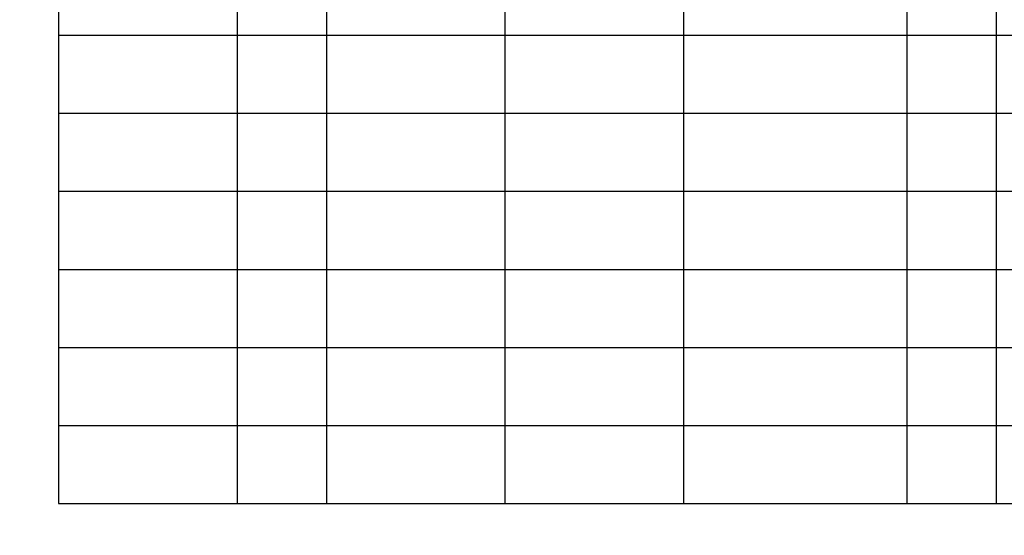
# Model space of a CAD drawing. Extents: x -335 to 1011, y 761 to 1310.
# Tile 6 of 201: x -42 to 3, y 1233 to 1256. Entities that reach past the tile are written whole.
import ezdxf
from ezdxf.enums import TextEntityAlignment as Align

# ---------------------------------------------------------------- set-up
doc = ezdxf.new("R2018")
doc.units = 0
doc.header["$MEASUREMENT"] = 0
doc.layers.add('B_ANNO', color=7, linetype='Continuous', lineweight=18)
doc.layers.add('B_ANNO_TEXT', color=7, linetype='Continuous', lineweight=18)
doc.styles.add('Annotative', font='calibri.ttf', dxfattribs={"height": 0.0625})
doc.styles.get("Standard").update_dxf_attribs({"font": 'calibri.ttf'})

# ---------------------------------------------------------------- blocks, each defined once
blk = doc.blocks.new('*T54')
at = {"layer": 'B_ANNO', "color": 0, "linetype": 'ByBlock', "lineweight": -2, "transparency": 16777216}
for p, q in [((0, 0), (78, 0)), ((0, 0), (0, -45.5)), ((8, 0), (8, -45.5)), ((12, 0), (12, -45.5)), ((20, 0), (20, -45.5)), ((27.999, 0), (27.999, -45.5)), ((37.999, 0), (37.999, -45.5)), ((42, 0), (42, -45.5)), ((50, 0), (50, -45.5)), ((78, 0), (78, -45.5)), ((0, -3.5), (78, -3.5)), ((0, -7), (78, -7)), ((0, -10.5), (78, -10.5)), ((0, -14), (78, -14)), ((0, -17.5), (78, -17.5)), ((0, -21), (78, -21)), ((0, -24.5), (78, -24.5)), ((0, -28), (78, -28)), ((0, -31.5), (78, -31.5)), ((0, -35), (78, -35)), ((0, -38.5), (78, -38.5)), ((0, -42), (78, -42)), ((0, -45.5), (78, -45.5))]:
    blk.add_line(p, q, dxfattribs=at)
blk = doc.blocks.new('INS_SS32_BASE')
at = {"layer": 'B_ANNO_TEXT', "lineweight": 30}
for tag, p in [('SUB1', (311.281, 226.103)), ('SUB2', (319.281, 226.103))]:
    blk.add_attdef(tag, text='', height=1.5, dxfattribs=at).set_placement(p, align=Align.MIDDLE_CENTER)
at = {"layer": 'B_ANNO_TEXT', "style": 'Annotative'}
for tag, p in [('CORNER1', (97.357, 101.834)), ('CORNER2', (98.569, 3.306))]:
    blk.add_attdef(tag, text='', height=1.5, dxfattribs=at).set_placement(p, align=Align.BOTTOM_RIGHT)

msp = doc.modelspace()

# ---------------------------------------------------------------- block references
ref = msp.add_blockref('INS_SS32_BASE', (-335.059, 1058.301))
lines = msp.add_mtext('XX.\\PABUT.', dxfattribs={"layer": 'B_ANNO_TEXT', "insert": (-23.778, 1284.404), "char_height": 195.0557, "attachment_point": 1})
ref.add_attrib('SUB1', '', (-23.778, 1284.404)).embed_mtext(lines)
lines = msp.add_mtext('XX.\\PABUT.', dxfattribs={"layer": 'B_ANNO_TEXT', "insert": (-15.778, 1284.404), "char_height": 192, "attachment_point": 1})
ref.add_attrib('SUB2', '', (-15.778, 1284.404)).embed_mtext(lines)

# ---------------------------------------------------------------- next in the draw order: block references
msp.add_blockref('*T54', (-39.778, 1280.279))

doc.saveas('drawing.dxf')
